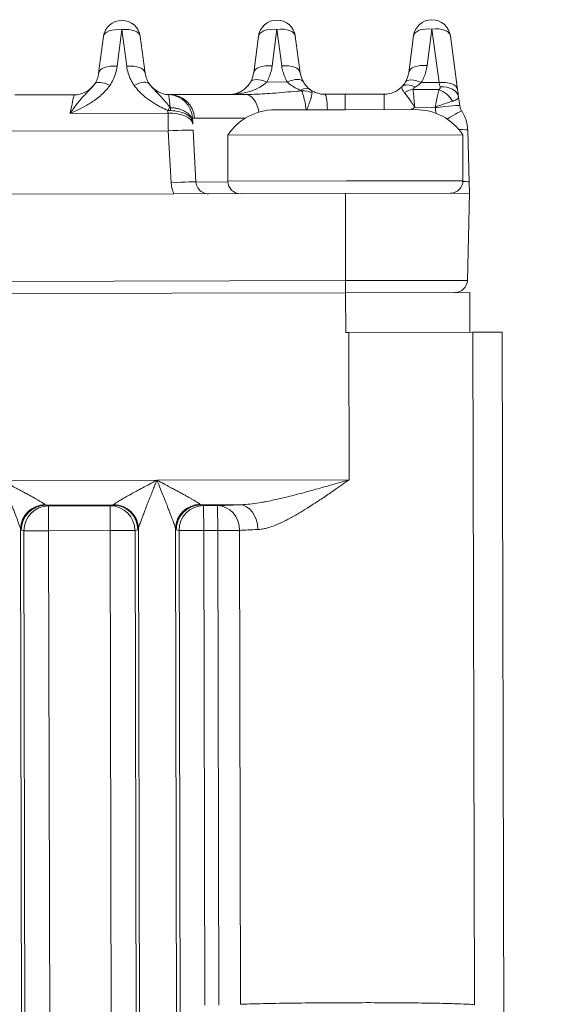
# Model space of a CAD drawing. Extents: x 1 to 669, y 0 to 417.
# Tile 242 of 256: x 325.698 to 326.491, y 284.613 to 286.096. Entities that reach past the tile are written whole.
import ezdxf

# ---------------------------------------------------------------- set-up
doc = ezdxf.new("R2010")
doc.units = 0
doc.header["$LTSCALE"] = 12
doc.header["$MEASUREMENT"] = 0
doc.layers.get('0').update_dxf_attribs({"linetype": 'CONTINUOUS'})
doc.layers.add('D', color=2, linetype='CONTINUOUS')
doc.layers.add('X', color=1, linetype='CONTINUOUS')
doc.styles.get("Standard").update_dxf_attribs({"font": 'SIMPLEX.SHX', "width": 0.875})
doc.dimstyles.new('STANDARD$0', dxfattribs={"dimscale": 32, "dimtxt": 0.09375, "dimasz": 0.0625, "dimexe": 0.03125, "dimexo": 0.03125, "dimgap": 0.03125, "dimtad": 1, "dimtih": 1, "dimtoh": 1, "dimdec": 4, "dimzin": 12, "dimdsep": 46, "dimlunit": 5, "dimtxsty": 'Standard', "dimcen": -0.03125, "dimclrd": 256, "dimclre": 256, "dimclrt": 256, "dimadec": 0, "dimazin": 0, "dimtfac": 0.875, "dimtdec": 4, "dimtofl": 0, "dimtmove": 0, "dimatfit": 3, "dimfxl": 1, "dimtolj": 1, "dimtzin": 12, "dimlwd": 13, "dimlwe": 13, "dimarcsym": 0})

# ---------------------------------------------------------------- blocks, each defined once
blk = doc.blocks.new('*D62')
at = {"layer": 'D', "lineweight": 13, "transparency": 16777216}
for p, q in [((327.3209, 286.096), (429.405, 286.096)), ((428.405, 284.096), (428.405, 230.3389)), ((428.405, 166.5883), (428.405, 222.2139)), ((374.3314, 164.5883), (429.405, 164.5883))]:
    blk.add_line(p, q, dxfattribs=at)
at = {"layer": 'D', "transparency": 16777216}
for points in [[(428.0717, 284.096), (428.7384, 284.096), (428.405, 286.096)], [(428.0717, 166.5883), (428.7384, 166.5883), (428.405, 164.5883)]]:
    blk.add_solid(points, dxfattribs=at)
at = {"layer": 'D', "transparency": 16777216, "insert": (428.405, 226.2764), "char_height": 3, "attachment_point": 5}
blk.add_mtext('\\A1;121{\\H0.875x;\\S1/2;}{}{\\C2;%%p1}', dxfattribs=at)
blk = doc.blocks.new('GASTRAIN RIGHT')
at = {"layer": 'X', "lineweight": 0}
for p, q in [((304.4337, 302.8717), (304.4409, 302.927)), ((304.4409, 302.927), (304.4482, 302.8717)), ((304.6673, 302.8722), (304.6744, 302.9275)), ((304.6744, 302.9275), (304.6818, 302.8722)), ((304.9008, 302.8727), (304.908, 302.9279)), ((304.908, 302.9279), (304.9188, 302.8472)), ((304.4131, 302.9165), (304.4059, 302.8613)), ((304.4761, 302.8614), (304.4687, 302.9167)), ((304.6467, 302.917), (304.6395, 302.8618)), ((304.7096, 302.8619), (304.7022, 302.9172)), ((304.8802, 302.9175), (304.8731, 302.8623)), ((304.9466, 302.8369), (304.9358, 302.9176)), ((304.6901, 302.8481), (304.6591, 302.848)), ((304.9186, 302.8369), (304.8796, 302.8368)), ((304.9188, 302.8472), (304.8919, 302.8472)), ((304.369, 302.8287), (304.2796, 302.8285)), ((304.6271, 302.8293), (304.5132, 302.829)), ((304.7774, 302.8296), (304.7467, 302.8295)), ((304.7774, 302.8296), (304.8361, 302.8297)), ((304.7774, 302.8063), (304.7774, 302.8296)), ((304.8361, 302.8297), (304.8361, 302.8065)), ((304.9499, 302.8122), (304.9481, 302.8256)), ((304.6715, 302.8061), (304.7774, 302.8063)), ((304.7774, 302.8063), (304.8834, 302.8066)), ((304.9128, 302.8098), (304.8821, 302.8102)), ((304.5104, 302.801), (304.3629, 302.8007)), ((304.5102, 302.8052), (304.5104, 302.801)), ((304.5501, 302.7937), (304.6275, 302.7938)), ((304.5478, 302.7843), (304.5476, 302.7874)), ((304.5109, 302.7744), (302.8392, 302.7709)), ((304.5109, 302.7744), (304.5152, 302.6963)), ((304.5483, 302.7755), (304.5525, 302.6973)), ((304.6005, 302.768), (304.9546, 302.7687)), ((304.6005, 302.768), (304.6006, 302.6987)), ((304.9546, 302.7687), (304.9547, 302.6994)), ((304.9641, 302.6972), (304.9619, 302.7754)), ((304.6007, 302.6974), (304.5525, 302.6973)), ((304.6006, 302.6987), (304.7795, 302.6991)), ((304.7795, 302.6991), (304.9547, 302.6994)), ((304.5192, 302.6795), (302.8737, 302.6761)), ((304.5192, 302.6795), (304.7777, 302.6801)), ((304.7777, 302.6801), (304.9646, 302.6805)), ((304.778, 302.5488), (304.7777, 302.6801)), ((304.9646, 302.6805), (304.9614, 302.5492)), ((304.778, 302.5488), (300.3682, 302.5396)), ((304.778, 302.5488), (304.9614, 302.5492)), ((304.778, 302.5306), (304.778, 302.5488)), ((304.778, 302.5306), (300.3683, 302.5214)), ((304.778, 302.5306), (304.9649, 302.531)), ((304.7782, 302.4708), (304.778, 302.5306)), ((304.9649, 302.531), (304.965, 302.4712)), ((304.783, 302.4708), (304.9698, 302.4712)), ((304.7834, 302.2488), (304.783, 302.4708)), ((305.0139, 302.4713), (304.9698, 302.4712)), ((304.9719, 301.4574), (304.9698, 302.4712)), ((305.0217, 298.7519), (305.0139, 302.4713)), ((304.2601, 302.2477), (304.4937, 302.2482)), ((304.4937, 302.2482), (304.7834, 302.2488)), ((304.3265, 302.2104), (304.4274, 302.2107)), ((304.3306, 302.2092), (304.3265, 302.2104)), ((304.3306, 302.2092), (304.4234, 302.2094)), ((304.3306, 302.1719), (304.3306, 302.2092)), ((304.4274, 302.2107), (304.4234, 302.2094)), ((304.4234, 302.1721), (304.4234, 302.2094)), ((304.56, 302.2109), (304.6182, 302.2111)), ((304.5641, 302.2097), (304.56, 302.2109)), ((304.5641, 302.2097), (304.5852, 302.2098)), ((304.5642, 302.1724), (304.5641, 302.2097)), ((304.5853, 302.1724), (304.5852, 302.2098)), ((304.2951, 298.8441), (304.2882, 302.1745)), ((304.2934, 302.1718), (304.2893, 302.173)), ((304.3306, 302.1719), (304.2934, 302.1718)), ((304.3003, 298.8681), (304.2934, 302.1718)), ((304.4234, 302.1721), (304.3306, 302.1719)), ((304.3306, 302.1719), (304.3376, 298.8682)), ((304.4303, 298.8684), (304.4234, 302.1721)), ((304.4607, 302.1721), (304.4234, 302.1721)), ((304.4607, 302.1721), (304.4648, 302.1734)), ((304.4607, 302.1721), (304.4676, 298.8684)), ((304.4659, 302.1749), (304.4729, 298.8445)), ((304.5287, 298.8446), (304.5217, 302.175)), ((304.527, 302.1723), (304.5229, 302.1735)), ((304.5642, 302.1724), (304.527, 302.1723)), ((304.5285, 301.4355), (304.527, 302.1723)), ((304.5657, 301.4573), (304.5642, 302.1724)), ((304.5853, 302.1724), (304.5642, 302.1724)), ((304.6183, 302.1725), (304.5853, 302.1724)), ((304.5868, 301.4573), (304.5853, 302.1724)), ((304.6183, 302.1725), (304.6198, 301.4584))]:
    blk.add_line(p, q, dxfattribs=at)
for centre, radius, start, end in [((304.4409, 302.9129), 0.028, 7.6199, 172.6199), ((304.6745, 302.9134), 0.028, 90.1199, 172.6199), ((304.6745, 302.9134), 0.028, 7.6199, 90.1199), ((304.908, 302.9139), 0.028, 90.1199, 172.6199), ((304.908, 302.9139), 0.028, 7.6199, 90.1199), ((304.3689, 302.8661), 0.0374, 270.1198, 323.7662), ((304.5131, 302.8664), 0.0374, 216.1744, 267.5878), ((304.51, 302.7917), 0.0374, 3.119, 87.5874), ((304.8836, 302.7211), 0.0854, 33.8689, 90.1199), ((304.6716, 302.7207), 0.0854, 90.1199, 146.3709), ((304.6196, 302.6987), 0.019, 180.1199, 270.1199), ((304.9357, 302.6994), 0.019, 270.1199, 0.1199), ((304.9427, 302.5496), 0.0187, 270.1199, 358.6199)]:
    blk.add_arc(centre, radius, start, end, dxfattribs=at)
for centre, major_axis, ratio, start_param, end_param in [((304.4409, 302.9129), (-0.0278, 0.0036), 0.496782, -1.505487, 0), ((304.4409, 302.9129), (0.0278, 0.0037), 0.496782, 0, 1.505487), ((304.6745, 302.9134), (-0.0278, 0.0036), 0.496782, -1.505487, 0), ((304.6745, 302.9134), (0.0278, 0.0037), 0.496782, 0, 1.505487), ((304.908, 302.9139), (-0.0278, 0.0036), 0.496782, -1.505487, 0), ((304.908, 302.9139), (0.0278, 0.0037), 0.496782, 0, 1.505487), ((304.4337, 302.8577), (-0.0278, 0.0036), 0.496782, -1.505487, -0.000004), ((304.4483, 302.8577), (0.0278, 0.0037), 0.496782, 0.000002, 1.505487), ((304.6673, 302.8582), (-0.0278, 0.0036), 0.496782, -1.505487, 0), ((304.6818, 302.8582), (0.0278, 0.0037), 0.496782, 0, 1.505487), ((304.9009, 302.8587), (-0.0278, 0.0036), 0.496782, -1.505487, 0), ((304.6591, 302.834), (-0.0243, 0.014), 0.447211, -1.318099, -0.000107), ((304.6901, 302.8341), (0.0242, 0.0141), 0.447193, 0.000093, 1.318094), ((304.8919, 302.8332), (-0.024, 0.0145), 0.44223, -1.307593, -0.000003), ((304.4226, 302.8288), (-0.023, 0.016), 0.428186, -1.281231, 0.000006), ((304.6024, 302.8666), (-0.0654, -0.0001), 0.571615, 1.570861, 2.617769), ((304.7099, 302.8128), (0.0158, 0.0232), 0.636417, 0.000668, 0.819585), ((304.8797, 302.8154), (-0.0261, -0.0101), 0.741833, -1.849211, -1.345852), ((304.9187, 302.8154), (-0.0206, 0.019), 0.65549, -2.026991, -1.023176), ((304.9188, 302.8332), (0.0278, 0.0037), 0.496782, 0, 1.505484), ((304.9203, 302.8219), (0.0278, 0.0037), 0.664977, -0.000153, 1.484537), ((304.5133, 302.7916), (-0.0001, 0.0374), 0.98767, -1.518436, 0), ((304.6272, 302.7919), (-0.0001, 0.0374), 0.56169, -1.281817, 0), ((304.511, 302.773), (0.0011, -0.056), 0.000006, -2.094383, -1.596902), ((304.9215, 302.784), (0.0313, 0.0204), 0.043916, -0.000012, 1.229392), ((304.5109, 302.7734), (0.0373, 0.002), 0.026141, 0, 1.569428), ((304.5152, 302.6953), (0.0373, 0.002), 0.026141, 0, 1.569426), ((304.9267, 302.6961), (0.0374, 0.0011), 0.052318, 0, 0.724817), ((304.4275, 302.1733), (-0.0108, 0.0358), 0.995856, -1.860481, -0.291963), ((304.5601, 302.1736), (0.0106, 0.0358), 0.995856, 0.291963, 1.860478), ((304.7837, 302.2074), (-0.2244, -0.0005), 0.026186, -0.741249, -0.485437)]:
    blk.add_ellipse(centre, major_axis=major_axis, ratio=ratio, start_param=start_param, end_param=end_param, dxfattribs=at)
at = {"layer": 'X', "lineweight": 0, "extrusion": (-2.23159e-16, -3.47151e-18, -1)}
blk.add_ellipse((304.3679, 302.8663), major_axis=(-0.0374, 0.0089), ratio=0.98578, start_param=-3.245422, end_param=-2.779474, dxfattribs=at)
at = {"layer": 'X', "lineweight": 0, "extrusion": (-2.22663e-16, 3.34535e-18, -1)}
blk.add_ellipse((304.5137, 302.8667), major_axis=(-0.033, -0.0189), ratio=0.990138, start_param=-0.086017, end_param=0.383235, dxfattribs=at)
at = {"layer": 'X', "lineweight": 0, "extrusion": (-2.22848e-16, 1.56831e-19, -1)}
blk.add_ellipse((304.6021, 302.8665), major_axis=(-0.0374, -0.0042), ratio=0.993675, start_param=-2.903283, end_param=-2.511767, dxfattribs=at)
at = {"layer": 'X', "lineweight": 0, "extrusion": (-2.2277e-16, -1.45165e-18, -1)}
blk.add_ellipse((304.7469, 302.8668), major_axis=(-0.0369, 0.0072), ratio=0.994224, start_param=-0.714398, end_param=-0.322462, dxfattribs=at)
at = {"layer": 'X', "lineweight": 0, "extrusion": (-2.22851e-16, -3.63632e-20, -1)}
blk.add_ellipse((304.8357, 302.867), major_axis=(-0.0375, -0.0034), ratio=0.994544, start_param=-2.924983, end_param=-2.510021, dxfattribs=at)
at = {"layer": 'X', "lineweight": 0, "extrusion": (-2.16817e-16, -4.15516e-19, -1)}
blk.add_ellipse((304.4595, 302.8289), major_axis=(0.023, 0.0161), ratio=0.428192, start_param=-1.280989, end_param=-0.000025, dxfattribs=at)
at = {"layer": 'X', "lineweight": 0, "extrusion": (0, 0, -1)}
for centre, major_axis, ratio, start_param, end_param in [((304.9421, 302.8703), (0.009, -0.0672), 0.000768, -1.051036, -0.843203), ((304.3266, 302.2489), (0.0001, -0.0385), 0.172355, 0.025763, 0.199678), ((304.4272, 302.2491), (0.0001, -0.0384), 0.172351, -0.199859, -0.025696), ((304.5601, 302.2494), (0.0001, -0.0385), 0.172355, 0.025763, 0.199678), ((304.2893, 302.2478), (0.0002, -0.0748), 0.087156, 0.02552, 0.20244), ((304.4644, 302.2485), (0.0002, -0.0752), 0.087117, -0.202065, -0.025906), ((304.5229, 302.2483), (0.0002, -0.0748), 0.087156, 0.025521, 0.20244)]:
    blk.add_ellipse(centre, major_axis=major_axis, ratio=ratio, start_param=start_param, end_param=end_param, dxfattribs=at)
at = {"layer": 'X', "lineweight": 0, "extrusion": (-2.17903e-16, -4.37831e-19, -1)}
blk.add_ellipse((304.7117, 302.8108), major_axis=(0.0274, 0.0057), ratio=0.851398, start_param=-1.397141, end_param=-0.795762, dxfattribs=at)
at = {"layer": 'X', "lineweight": 0, "extrusion": (-9.63187e-22, 4.66061e-19, -1)}
blk.add_ellipse((304.7468, 302.7921), major_axis=(-0.0001, 0.0374), ratio=0.114594, start_param=0.000003, end_param=1.182945, dxfattribs=at)
at = {"layer": 'X', "lineweight": 0, "extrusion": (-2.22386e-16, -4.83767e-19, -1)}
blk.add_ellipse((304.9129, 302.8072), major_axis=(0.037, 0.005), ratio=0.051889, start_param=-1.563969, end_param=0, dxfattribs=at)
at = {"layer": 'X', "lineweight": 0, "extrusion": (-2.24873e-16, 2.33315e-18, -1)}
blk.add_ellipse((304.9649, 302.8132), major_axis=(0.0061, -0.0156), ratio=0.889659, start_param=1.339841, end_param=1.839165, dxfattribs=at)
at = {"layer": 'X', "lineweight": 0, "extrusion": (-2.23622e-16, -4.67828e-19, -1)}
blk.add_ellipse((304.5105, 302.7823), major_axis=(0.0373, 0.002), ratio=0.499486, start_param=-1.544625, end_param=-0.000001, dxfattribs=at)
at = {"layer": 'X', "lineweight": 0, "extrusion": (-2.50223e-16, -4.10839e-16, -1)}
blk.add_ellipse((304.9245, 302.7743), major_axis=(0.0374, 0.0011), ratio=0.052318, start_param=-0.865899, end_param=0.000006, dxfattribs=at)
at = {"layer": 'X', "lineweight": 0, "extrusion": (-2.22795e-16, -3.81648e-19, -1)}
blk.add_ellipse((304.9059, 302.7738), major_axis=(0.056, -0.0006), ratio=0.999847, start_param=-0.195789, end_param=-0.051131, dxfattribs=at)
blk.add_ellipse((304.9059, 302.7738), major_axis=(0.056, -0.0006), ratio=0.999847, start_param=-0.195789, end_param=-0.051131, dxfattribs=at)
at = {"layer": 'X', "lineweight": 0, "extrusion": (-2.21341e-16, 3.48543e-18, -1)}
blk.add_ellipse((304.3254, 302.1746), major_axis=(0.0344, 0.0147), ratio=0.975961, start_param=-2.730195, end_param=-1.176939, dxfattribs=at)
at = {"layer": 'X', "lineweight": 0, "extrusion": (-2.21334e-16, 4.02589e-20, -1)}
blk.add_ellipse((304.3265, 302.1731), major_axis=(0.0106, 0.0358), ratio=0.995856, start_param=-1.860478, end_param=-0.291963, dxfattribs=at)
at = {"layer": 'X', "lineweight": 0, "extrusion": (-2.21334e-16, 4.01781e-20, -1)}
blk.add_ellipse((304.3306, 302.1719), major_axis=(0.0106, 0.0358), ratio=0.995856, start_param=-1.860478, end_param=-0.291963, dxfattribs=at)
at = {"layer": 'X', "lineweight": 0, "extrusion": (-2.21332e-16, -4.63036e-19, -1)}
blk.add_ellipse((304.4234, 302.1721), major_axis=(-0.0108, 0.0358), ratio=0.995856, start_param=0.291963, end_param=1.860478, dxfattribs=at)
at = {"layer": 'X', "lineweight": 0, "extrusion": (-2.21297e-16, -4.62931e-19, -1)}
blk.add_ellipse((304.4287, 302.1748), major_axis=(0.0344, -0.0146), ratio=0.975986, start_param=-1.964462, end_param=-0.411195, dxfattribs=at)
at = {"layer": 'X', "lineweight": 0, "extrusion": (-2.21341e-16, 3.48542e-18, -1)}
blk.add_ellipse((304.559, 302.1751), major_axis=(0.0344, 0.0147), ratio=0.975961, start_param=-2.730195, end_param=-1.176939, dxfattribs=at)
at = {"layer": 'X', "lineweight": 0, "extrusion": (-2.21334e-16, 4.01782e-20, -1)}
blk.add_ellipse((304.5642, 302.1724), major_axis=(0.0106, 0.0358), ratio=0.995856, start_param=-1.860478, end_param=-0.291963, dxfattribs=at)
at = {"layer": 'X', "lineweight": 0, "extrusion": (-2.09917e-16, -4.36343e-19, -1)}
blk.add_ellipse((304.5853, 302.1724), major_axis=(-0.0019, 0.0373), ratio=0.884219, start_param=0.056025, end_param=1.614604, dxfattribs=at)
at = {"layer": 'X', "lineweight": 0, "extrusion": (-2.51736e-16, -5.28399e-19, -1)}
blk.add_ellipse((304.6182, 302.1737), major_axis=(-0.0011, 0.0374), ratio=0.737326, start_param=0.038744, end_param=1.591862, dxfattribs=at)
at = {"layer": 'X', "lineweight": 0, "extrusion": (-2.64368e-16, -8.75188e-16, -1)}
blk.add_ellipse((304.7837, 302.1701), major_axis=(0.1869, 0.0004), ratio=0.031371, start_param=-2.656282, end_param=-2.400348, dxfattribs=at)
at = {"layer": 'X', "lineweight": 0}
for points in [[(304.4226, 302.8428), (304.4246, 302.8457), (304.428, 302.8516), (304.4318, 302.8612), (304.4332, 302.8681), (304.4337, 302.8717)], [(304.4482, 302.8717), (304.4487, 302.8682), (304.4502, 302.8613), (304.454, 302.8516), (304.4575, 302.8457), (304.4595, 302.8429)], [(304.6673, 302.8722), (304.6669, 302.8693), (304.6658, 302.8636), (304.663, 302.8556), (304.6605, 302.8505), (304.6591, 302.848)], [(304.6818, 302.8722), (304.6822, 302.8693), (304.6834, 302.8636), (304.6862, 302.8556), (304.6887, 302.8505), (304.6901, 302.8481)], [(304.9008, 302.8727), (304.9004, 302.8696), (304.8992, 302.8636), (304.8962, 302.8551), (304.8935, 302.8498), (304.8919, 302.8472)], [(304.6194, 302.8333), (304.6237, 302.8355), (304.6281, 302.8387), (304.6318, 302.8435)], [(304.6348, 302.848), (304.6339, 302.8464), (304.6329, 302.8449), (304.6318, 302.8435)], [(304.7143, 302.8481), (304.7153, 302.8465), (304.7164, 302.8449), (304.7175, 302.8435)], [(304.7175, 302.8435), (304.7187, 302.842), (304.72, 302.8407), (304.7213, 302.8395)], [(304.7227, 302.8382), (304.7236, 302.8374), (304.7246, 302.8367), (304.7256, 302.836)], [(304.7256, 302.836), (304.7256, 302.836), (304.7257, 302.836), (304.7257, 302.8359)], [(304.7257, 302.8359), (304.7261, 302.8356), (304.7269, 302.8349), (304.7274, 302.8333), (304.7274, 302.8321), (304.7274, 302.8315)], [(304.8628, 302.841), (304.8561, 302.8341), (304.8458, 302.8297), (304.8361, 302.8297)], [(304.8827, 302.8402), (304.8749, 302.8444), (304.8665, 302.8448), (304.8628, 302.841)], [(304.9188, 302.8472), (304.919, 302.8464), (304.9193, 302.8449), (304.9198, 302.8427), (304.9201, 302.8413), (304.9203, 302.8406)], [(304.513, 302.829), (304.5131, 302.829), (304.5131, 302.829), (304.5131, 302.829), (304.5131, 302.829), (304.5132, 302.829)], [(304.6032, 302.8292), (304.603, 302.8292), (304.6027, 302.8292), (304.6025, 302.8292)], [(304.6032, 302.8292), (304.606, 302.8293), (304.6088, 302.8296), (304.6115, 302.8303)], [(304.5102, 302.8052), (304.5106, 302.8058), (304.5113, 302.8068), (304.5121, 302.8086), (304.5134, 302.809), (304.5137, 302.8094)], [(304.5137, 302.8094), (304.5138, 302.808), (304.5141, 302.8065), (304.5141, 302.805)], [(304.877, 302.8065), (304.8787, 302.8077), (304.8804, 302.8089), (304.8821, 302.8102)], [(304.9128, 302.8098), (304.916, 302.8115), (304.9225, 302.8137), (304.9316, 302.8169), (304.9367, 302.8184), (304.939, 302.8191)], [(304.5141, 302.8049), (304.5138, 302.8051), (304.513, 302.8052), (304.5117, 302.805), (304.5107, 302.8051), (304.5102, 302.8052)], [(304.5141, 302.8051), (304.5141, 302.805), (304.5141, 302.805), (304.5141, 302.805)], [(304.9619, 302.7761), (304.9619, 302.7758), (304.9619, 302.7756), (304.9619, 302.7754)], [(304.5152, 302.6963), (304.5153, 302.6944), (304.5158, 302.6907), (304.5166, 302.6851), (304.5185, 302.6814), (304.5192, 302.6796)], [(304.9641, 302.6972), (304.9641, 302.6954), (304.9643, 302.6917), (304.9644, 302.6861), (304.9645, 302.6824), (304.9646, 302.6805)], [(304.7782, 302.4708), (304.779, 302.4708), (304.7806, 302.4708), (304.7822, 302.4708), (304.783, 302.4708)], [(304.6198, 301.4584), (304.6278, 301.4587), (304.6477, 301.4594), (304.6876, 301.4601), (304.7345, 301.4606), (304.7682, 301.4608), (304.7851, 301.4608)], [(304.7851, 301.4608), (304.8011, 301.4609), (304.8332, 301.4609), (304.878, 301.4606), (304.9168, 301.46), (304.9469, 301.4593), (304.9664, 301.4584), (304.9715, 301.4578), (304.9719, 301.4574)]]:
    blk.add_open_spline(points, degree=3, dxfattribs=at)
for points, knots in [([(304.3629, 302.8007), (304.3644, 302.803), (304.3659, 302.8052), (304.3688, 302.8093), (304.3701, 302.811), (304.373, 302.8149), (304.3745, 302.8168), (304.3773, 302.8202), (304.3785, 302.8216), (304.3816, 302.8251), (304.3835, 302.8271), (304.3861, 302.8297), (304.3868, 302.8305), (304.39, 302.8337), (304.3923, 302.836), (304.395, 302.839), (304.3956, 302.8397), (304.3974, 302.8419), (304.3986, 302.8433), (304.3996, 302.8448)], [0, 0, 0, 0, 0.10762, 0.10762, 0.2, 0.2, 0.312361, 0.312361, 0.4, 0.4, 0.544261, 0.544261, 0.6, 0.6, 0.8, 0.8, 0.863076, 0.863076, 1, 1, 1, 1]), ([(304.3629, 302.8007), (304.3669, 302.8025), (304.3708, 302.8043), (304.3792, 302.8083), (304.3836, 302.8106), (304.3928, 302.8158), (304.3975, 302.8188), (304.4048, 302.8242), (304.4074, 302.8263), (304.4122, 302.8306), (304.4144, 302.8328), (304.4186, 302.8375), (304.4207, 302.8401), (304.4226, 302.8428)], [0, 0, 0, 0, 0.17344, 0.17344, 0.369432, 0.369432, 0.59429, 0.59429, 0.733106, 0.733106, 0.859832, 0.859832, 1, 1, 1, 1]), ([(304.4595, 302.8429), (304.4608, 302.841), (304.4623, 302.8391), (304.4673, 302.8332), (304.4712, 302.8294), (304.4791, 302.8229), (304.483, 302.8202), (304.4905, 302.8154), (304.4941, 302.8133), (304.5011, 302.8096), (304.5044, 302.8079), (304.5086, 302.8059), (304.5094, 302.8055), (304.5102, 302.8052)], [0, 0, 0, 0, 0.117618, 0.117618, 0.374198, 0.374198, 0.5945325, 0.5945325, 0.7874449, 0.7874449, 0.9579762, 0.9579762, 0.9999999, 0.9999999, 0.9999999, 0.9999999]), ([(304.5137, 302.8094), (304.513, 302.8103), (304.5124, 302.8111), (304.5099, 302.8144), (304.508, 302.8167), (304.5059, 302.8191), (304.5056, 302.8195), (304.5032, 302.8223), (304.5012, 302.8246), (304.499, 302.8268), (304.4988, 302.8271), (304.4966, 302.8294), (304.4946, 302.8314), (304.4924, 302.8336), (304.4921, 302.8339), (304.4901, 302.836), (304.4885, 302.8376), (304.4863, 302.8401), (304.4857, 302.8409), (304.4841, 302.8428), (304.4833, 302.8439), (304.4825, 302.845)], [0, 0, 0, 0, 0.05208, 0.05208, 0.2, 0.2, 0.2256944, 0.2256944, 0.4, 0.4, 0.4181253, 0.4181253, 0.6, 0.6, 0.6336798, 0.6336798, 0.8, 0.8, 0.8830563, 0.8830563, 1, 1, 1, 1]), ([(304.6901, 302.8481), (304.692, 302.8461), (304.6942, 302.8444), (304.6989, 302.8411), (304.7015, 302.8397), (304.7061, 302.8375), (304.708, 302.8366), (304.7099, 302.8359)], [0, 0, 0, 0, 0.3463925, 0.3463925, 0.7315653, 0.7315653, 1, 1, 1, 1]), ([(304.7099, 302.8359), (304.7101, 302.8359), (304.7102, 302.8358), (304.7105, 302.8357), (304.7106, 302.8356), (304.7108, 302.8355), (304.7109, 302.8354), (304.7111, 302.8353), (304.7112, 302.8353), (304.7114, 302.8351), (304.7114, 302.8351), (304.7116, 302.8349), (304.7116, 302.8349), (304.7116, 302.8348)], [0, 0, 0, 0, 0.162042, 0.162042, 0.333333, 0.333333, 0.492134, 0.492134, 0.666667, 0.666667, 0.825467, 0.825467, 1, 1, 1, 1]), ([(304.7213, 302.8395), (304.7213, 302.8394), (304.7213, 302.8394), (304.7213, 302.8394), (304.7218, 302.839), (304.7222, 302.8386), (304.7227, 302.8382)], [0.6627704, 0.6627704, 0.6627704, 0.6627704, 0.6666667, 0.6666667, 0.6666667, 0.77534, 0.77534, 0.77534, 0.77534]), ([(304.7467, 302.8295), (304.7443, 302.8295), (304.7419, 302.8297), (304.7383, 302.8304), (304.7371, 302.8307), (304.7347, 302.8315), (304.7335, 302.8319), (304.73, 302.8333), (304.7278, 302.8345), (304.7257, 302.8359)], [0.0001035, 0.0001035, 0.0001035, 0.0001035, 0.3333333, 0.3333333, 0.5009715, 0.5009715, 0.6666667, 0.6666667, 1, 1, 1, 1]), ([(304.8665, 302.832), (304.8655, 302.8332), (304.8646, 302.8345), (304.8639, 302.8357), (304.8632, 302.8369), (304.8626, 302.8381), (304.8625, 302.839), (304.8623, 302.8399), (304.8624, 302.8406), (304.8628, 302.841)], [0, 0, 0, 0, 0.3333333, 0.3333333, 0.3333333, 0.6666667, 0.6666667, 0.6666667, 1, 1, 1, 1]), ([(304.868, 302.8477), (304.8666, 302.8454), (304.8651, 302.8435), (304.8633, 302.8415), (304.8631, 302.8413), (304.8628, 302.841)], [0, 0, 0, 0, 0.8689058, 0.8689058, 1, 1, 1, 1]), ([(304.8796, 302.8368), (304.8796, 302.8368), (304.8796, 302.8368), (304.8796, 302.8368), (304.8795, 302.837), (304.8795, 302.8371), (304.8795, 302.8373), (304.8795, 302.8373), (304.8795, 302.8373), (304.8795, 302.8374), (304.8795, 302.8375), (304.8796, 302.8376), (304.8797, 302.8378), (304.8797, 302.8379), (304.8797, 302.8379), (304.8798, 302.838), (304.8799, 302.8381), (304.88, 302.8382), (304.8801, 302.8383), (304.8802, 302.8384), (304.8803, 302.8385), (304.8804, 302.8386), (304.8805, 302.8387), (304.8806, 302.8388), (304.8807, 302.8389), (304.8808, 302.839), (304.881, 302.8391), (304.8812, 302.8393), (304.8813, 302.8393), (304.8813, 302.8394), (304.8815, 302.8394), (304.8816, 302.8396), (304.8819, 302.8397), (304.8821, 302.8399), (304.8824, 302.84), (304.8826, 302.8402), (304.8827, 302.8402)], [0, 0, 0, 0, 0.015403, 0.015403, 0.015403, 0.166667, 0.166667, 0.166667, 0.206931, 0.206931, 0.206931, 0.333333, 0.333333, 0.333333, 0.397591, 0.397591, 0.397591, 0.5, 0.5, 0.5, 0.583831, 0.583831, 0.583831, 0.666667, 0.666667, 0.666667, 0.784172, 0.784172, 0.784172, 0.833333, 0.833333, 0.833333, 0.921457, 0.921457, 0.921457, 1, 1, 1, 1]), ([(304.8821, 302.8102), (304.8818, 302.8136), (304.8815, 302.8169), (304.8812, 302.8201), (304.8809, 302.8234), (304.8806, 302.8264), (304.8803, 302.8292), (304.8801, 302.832), (304.8798, 302.8346), (304.8796, 302.8368)], [0, 0, 0, 0, 0.3333333, 0.3333333, 0.3333333, 0.6666667, 0.6666667, 0.6666667, 1, 1, 1, 1]), ([(304.8827, 302.8402), (304.8839, 302.841), (304.8848, 302.8415), (304.8858, 302.8422), (304.8863, 302.8426), (304.8869, 302.843), (304.8874, 302.8434), (304.8879, 302.8438), (304.8884, 302.8441), (304.8889, 302.8445), (304.8899, 302.8454), (304.8909, 302.8462), (304.8919, 302.8472)], [0, 0, 0, 0, 0.3333333, 0.3333333, 0.3333333, 0.5090015, 0.5090015, 0.5090015, 0.6666667, 0.6666667, 0.6666667, 1, 1, 1, 1]), ([(304.9128, 302.8098), (304.9135, 302.8132), (304.9142, 302.8169), (304.9149, 302.8203), (304.9156, 302.8236), (304.9163, 302.8266), (304.9169, 302.8294), (304.9176, 302.8322), (304.9181, 302.8347), (304.9186, 302.8369)], [0, 0, 0, 0, 0.3333333, 0.3333333, 0.3333333, 0.6666667, 0.6666667, 0.6666667, 1, 1, 1, 1]), ([(304.9203, 302.8406), (304.9203, 302.8405), (304.9204, 302.8403), (304.9204, 302.8399), (304.9204, 302.8397), (304.9204, 302.8394), (304.9204, 302.8393), (304.9203, 302.8391), (304.9203, 302.8389), (304.9202, 302.8385), (304.9201, 302.8383), (304.9199, 302.8381), (304.9199, 302.838), (304.9198, 302.8378), (304.9196, 302.8377), (304.9193, 302.8373), (304.9191, 302.8372), (304.9188, 302.8369), (304.9187, 302.8369), (304.9186, 302.8369)], [0, 0, 0, 0, 0.126663, 0.126663, 0.303258, 0.303258, 0.333333, 0.333333, 0.467011, 0.467011, 0.626065, 0.626065, 0.666667, 0.666667, 0.788696, 0.788696, 0.95605, 0.95605, 1, 1, 1, 1]), ([(304.369, 302.8287), (304.369, 302.8287), (304.3683, 302.8262), (304.3672, 302.8212), (304.3664, 302.8173), (304.3653, 302.8121), (304.364, 302.8062), (304.3637, 302.8044), (304.3633, 302.8025), (304.3629, 302.8007)], [0, 0, 0, 0, 0.4987153, 0.4987153, 0.4987153, 0.882766, 0.882766, 0.882766, 1, 1, 1, 1]), ([(304.5137, 302.8094), (304.5137, 302.8095), (304.5137, 302.8096), (304.5137, 302.8098), (304.5135, 302.8112), (304.5134, 302.8126), (304.5133, 302.8139), (304.5131, 302.8152), (304.513, 302.8164), (304.5129, 302.8176), (304.5128, 302.8179), (304.5128, 302.8182), (304.5128, 302.8184), (304.5128, 302.8187), (304.5127, 302.8189), (304.5127, 302.8192), (304.5127, 302.8198), (304.5126, 302.8203), (304.5125, 302.8209), (304.5124, 302.8219), (304.5123, 302.8228), (304.5122, 302.8236), (304.5121, 302.8244), (304.512, 302.825), (304.5119, 302.8256), (304.5119, 302.8257), (304.5119, 302.8258), (304.5119, 302.8259), (304.5119, 302.8262), (304.5118, 302.8264), (304.5118, 302.8267), (304.5118, 302.827), (304.5117, 302.8273), (304.5117, 302.8275), (304.5116, 302.828), (304.5116, 302.8283), (304.5116, 302.8286), (304.5116, 302.8287), (304.5115, 302.8288), (304.5115, 302.8289), (304.5115, 302.829), (304.5115, 302.829), (304.5115, 302.829), (304.5115, 302.829), (304.5115, 302.829), (304.5115, 302.829)], [0, 0, 0, 0, 0.0133471, 0.0133471, 0.0133471, 0.1507936, 0.1507936, 0.1507936, 0.279074, 0.279074, 0.279074, 0.3071981, 0.3071981, 0.3071981, 0.3333333, 0.3333333, 0.3333333, 0.3967594, 0.3967594, 0.3967594, 0.5073166, 0.5073166, 0.5073166, 0.6038109, 0.6038109, 0.6038109, 0.6165979, 0.6165979, 0.6165979, 0.6666667, 0.6666667, 0.6666667, 0.7296647, 0.7296647, 0.7296647, 0.848058, 0.848058, 0.848058, 0.9099783, 0.9099783, 0.9099783, 0.9700011, 0.9700011, 0.9700011, 0.999956, 0.999956, 0.999956, 0.999956]), ([(304.5116, 302.829), (304.5116, 302.829), (304.5117, 302.829), (304.5121, 302.829), (304.5127, 302.829), (304.513, 302.829)], [0.1997996, 0.1997996, 0.1997996, 0.1997996, 0.3333333, 0.6666667, 1, 1, 1, 1]), ([(304.5116, 302.829), (304.5116, 302.829), (304.5117, 302.829), (304.5121, 302.829), (304.5127, 302.829), (304.513, 302.829)], [0.1997996, 0.1997996, 0.1997996, 0.1997996, 0.3333333, 0.6666667, 1, 1, 1, 1]), ([(304.6194, 302.8333), (304.6191, 302.8331), (304.6166, 302.8319), (304.614, 302.8309), (304.6115, 302.8303)], [0.5735094, 0.5735094, 0.5735094, 0.5735094, 0.6, 0.7868599, 0.7868599, 0.7868599, 0.7868599]), ([(304.7116, 302.8348), (304.7092, 302.8346), (304.7068, 302.8344), (304.7044, 302.8342), (304.6922, 302.8332), (304.68, 302.8321), (304.6679, 302.8311), (304.6574, 302.8303), (304.6469, 302.8297), (304.6365, 302.8294), (304.6334, 302.8293), (304.6304, 302.8293), (304.6273, 302.8293)], [0, 0, 0, 0, 0.0838583, 0.0838583, 0.0838583, 0.5126158, 0.5126158, 0.5126158, 0.8861934, 0.8861934, 0.8861934, 0.9981233, 0.9981233, 0.9981233, 0.9981233]), ([(304.7116, 302.8348), (304.7126, 302.8329), (304.7135, 302.8304), (304.7144, 302.8273), (304.7153, 302.8243), (304.7162, 302.8207), (304.7169, 302.8168), (304.7175, 302.8134), (304.718, 302.8098), (304.7183, 302.8062)], [0, 0, 0, 0, 0.3333333, 0.3333333, 0.3333333, 0.6666666, 0.6666666, 0.6666666, 0.9507876, 0.9507876, 0.9507876, 0.9507876]), ([(304.7274, 302.8315), (304.7274, 302.8314), (304.7274, 302.8313), (304.7274, 302.8311), (304.7273, 302.8304), (304.7272, 302.8297), (304.7271, 302.8288), (304.7269, 302.828), (304.7267, 302.8272), (304.7265, 302.8263), (304.7264, 302.8257), (304.7262, 302.8252), (304.7261, 302.8246), (304.726, 302.8242), (304.7259, 302.8239), (304.7258, 302.8235), (304.7255, 302.8225), (304.7252, 302.8215), (304.7248, 302.8204), (304.7245, 302.8193), (304.7241, 302.8182), (304.7236, 302.817), (304.7234, 302.8164), (304.7232, 302.8158), (304.7229, 302.8152), (304.7227, 302.8146), (304.7225, 302.8139), (304.7222, 302.8133), (304.7217, 302.8119), (304.7211, 302.8105), (304.7205, 302.8091), (304.7201, 302.8081), (304.7197, 302.8072), (304.7193, 302.8062)], [0, 0, 0, 0, 0.0203361, 0.0203361, 0.0203361, 0.1454866, 0.1454866, 0.1454866, 0.2625821, 0.2625821, 0.2625821, 0.3333333, 0.3333333, 0.3333333, 0.3763935, 0.3763935, 0.3763935, 0.4899301, 0.4899301, 0.4899301, 0.6057904, 0.6057904, 0.6057904, 0.6666667, 0.6666667, 0.6666667, 0.7266141, 0.7266141, 0.7266141, 0.8563202, 0.8563202, 0.8563202, 0.9437384, 0.9437384, 0.9437384, 0.9437384]), ([(304.8665, 302.832), (304.8666, 302.8319), (304.8666, 302.8318), (304.8667, 302.8318), (304.8673, 302.831), (304.8679, 302.8302), (304.8685, 302.8294), (304.8691, 302.8286), (304.8698, 302.8277), (304.8705, 302.8269), (304.8707, 302.8266), (304.8709, 302.8262), (304.8711, 302.8259), (304.8716, 302.8253), (304.8721, 302.8247), (304.8725, 302.824), (304.8732, 302.8231), (304.874, 302.822), (304.8747, 302.821), (304.8753, 302.8202), (304.8759, 302.8193), (304.8765, 302.8185), (304.8767, 302.8182), (304.8768, 302.818), (304.877, 302.8177), (304.8778, 302.8165), (304.8786, 302.8153), (304.8795, 302.8141), (304.8803, 302.8128), (304.8812, 302.8115), (304.8821, 302.8102)], [0, 0, 0, 0, 0.013538, 0.013538, 0.013538, 0.154126, 0.154126, 0.154126, 0.288213, 0.288213, 0.288213, 0.333333, 0.333333, 0.333333, 0.423117, 0.423117, 0.423117, 0.560298, 0.560298, 0.560298, 0.666667, 0.666667, 0.666667, 0.70013, 0.70013, 0.70013, 0.843609, 0.843609, 0.843609, 1, 1, 1, 1]), ([(304.939, 302.8191), (304.9393, 302.8192), (304.9396, 302.8193), (304.9399, 302.8194), (304.9409, 302.8198), (304.9419, 302.8201), (304.9428, 302.8205), (304.9433, 302.8207), (304.9437, 302.8209), (304.9441, 302.8211), (304.9444, 302.8213), (304.9447, 302.8214), (304.945, 302.8216), (304.9456, 302.8219), (304.9462, 302.8223), (304.9466, 302.8227), (304.9469, 302.8229), (304.9471, 302.8231), (304.9473, 302.8233), (304.9474, 302.8234), (304.9475, 302.8236), (304.9476, 302.8237), (304.9479, 302.8241), (304.948, 302.8245), (304.9481, 302.8248), (304.9481, 302.8251), (304.9481, 302.8254), (304.9481, 302.8256)], [0, 0, 0, 0, 0.050152, 0.050152, 0.050152, 0.23469, 0.23469, 0.23469, 0.333333, 0.333333, 0.333333, 0.407943, 0.407943, 0.407943, 0.573222, 0.573222, 0.573222, 0.666667, 0.666667, 0.666667, 0.733645, 0.733645, 0.733645, 0.892101, 0.892101, 0.892101, 1, 1, 1, 1]), ([(304.5137, 302.8094), (304.5142, 302.8093), (304.5147, 302.8093), (304.5153, 302.8093), (304.5172, 302.8092), (304.5191, 302.809), (304.5209, 302.8087), (304.5226, 302.8084), (304.5242, 302.8081), (304.5258, 302.8077), (304.5261, 302.8076), (304.5264, 302.8075), (304.5267, 302.8074), (304.5278, 302.8071), (304.5289, 302.8068), (304.5299, 302.8064), (304.5311, 302.806), (304.5323, 302.8055), (304.5335, 302.805), (304.5345, 302.8044), (304.5356, 302.8039), (304.5366, 302.8033), (304.5369, 302.8031), (304.5372, 302.803), (304.5375, 302.8028), (304.5381, 302.8024), (304.5388, 302.8019), (304.5394, 302.8015), (304.5402, 302.8008), (304.5411, 302.8001), (304.5418, 302.7994), (304.5426, 302.7986), (304.5433, 302.7978), (304.544, 302.797), (304.5442, 302.7966), (304.5445, 302.7962), (304.5447, 302.7959), (304.5451, 302.7953), (304.5454, 302.7948), (304.5457, 302.7942), (304.5462, 302.7932), (304.5467, 302.7922), (304.547, 302.7911), (304.5473, 302.7899), (304.5475, 302.7887), (304.5476, 302.7874)], [0.0000001, 0.0000001, 0.0000001, 0.0000001, 0.0288605, 0.0288605, 0.0288605, 0.1351268, 0.1351268, 0.1351268, 0.2305665, 0.2305665, 0.2305665, 0.2500001, 0.2500001, 0.2500001, 0.317217, 0.317217, 0.317217, 0.3978936, 0.3978936, 0.3978936, 0.4759701, 0.4759701, 0.4759701, 0.5000001, 0.5000001, 0.5000001, 0.5536121, 0.5536121, 0.5536121, 0.6324473, 0.6324473, 0.6324473, 0.7141794, 0.7141794, 0.7141794, 0.75, 0.75, 0.75, 0.8006901, 0.8006901, 0.8006901, 0.8948092, 0.8948092, 0.8948092, 1, 1, 1, 1]), ([(304.9147, 302.8007), (304.9146, 302.8008), (304.9139, 302.8035), (304.9133, 302.8063), (304.9128, 302.8095)], [0.6542661, 0.6542661, 0.6542661, 0.6542661, 0.6666667, 0.9892246, 0.9892246, 0.9892246, 0.9892246]), ([(304.5121, 302.8051), (304.512, 302.8051), (304.5117, 302.8051), (304.5114, 302.8051), (304.5113, 302.8051)], [0.5518805, 0.5518805, 0.5518805, 0.5518805, 0.6666667, 0.7473923, 0.7473923, 0.7473923, 0.7473923]), ([(304.5141, 302.805), (304.5236, 302.8048), (304.534, 302.8024), (304.5404, 302.7981), (304.5421, 302.797), (304.5435, 302.7957), (304.5446, 302.7944), (304.5465, 302.7921), (304.5475, 302.7897), (304.5476, 302.7874)], [0, 0, 0, 0, 0.5772408, 0.5772408, 0.5772408, 0.7316956, 0.7316956, 0.7316956, 1, 1, 1, 1]), ([(304.5476, 302.7874), (304.5476, 302.7878), (304.5476, 302.7881), (304.5476, 302.7885), (304.5475, 302.7889), (304.5475, 302.7894), (304.5475, 302.7898), (304.5475, 302.7902), (304.5474, 302.7906), (304.5474, 302.7909), (304.5474, 302.7913), (304.5474, 302.7916), (304.5474, 302.7919), (304.5474, 302.7922), (304.5473, 302.7924), (304.5473, 302.7927), (304.5473, 302.7929), (304.5473, 302.7931), (304.5473, 302.7932), (304.5473, 302.7934), (304.5473, 302.7935), (304.5473, 302.7936), (304.5473, 302.7937), (304.5473, 302.7937), (304.5473, 302.7937), (304.5473, 302.7937), (304.5473, 302.7937), (304.5473, 302.7937)], [-1.0420626, -1.0420626, -1.0420626, -1.0420626, -0.9649907, -0.9649907, -0.9649907, -0.8621026, -0.8621026, -0.8621026, -0.7609176, -0.7609176, -0.7609176, -0.6606348, -0.6606348, -0.6606348, -0.5605174, -0.5605174, -0.5605174, -0.4598321, -0.4598321, -0.4598321, -0.3580105, -0.3580105, -0.3580105, -0.2546605, -0.2546605, -0.2546605, -0.2289113, -0.2289113, -0.2289113, -0.2289113]), ([(304.5473, 302.7937), (304.5473, 302.7937), (304.5478, 302.7937), (304.5489, 302.7937), (304.5492, 302.7937), (304.5496, 302.7937), (304.5501, 302.7937)], [0, 0, 0, 0, 0.7481773, 0.7481773, 0.7481773, 1, 1, 1, 1]), ([(304.9528, 302.8044), (304.9561, 302.7993), (304.9586, 302.7936), (304.9605, 302.7865), (304.9607, 302.7853), (304.9609, 302.7841)], [0, 0, 0, 0, 0.01827924, 0.01827924, 0.02196359, 0.02196359, 0.02196359, 0.02196359]), ([(304.5712, 302.6797), (304.5681, 302.6796), (304.5649, 302.6805), (304.5622, 302.682), (304.5594, 302.6835), (304.557, 302.6857), (304.5554, 302.6884), (304.5537, 302.6911), (304.5527, 302.6942), (304.5525, 302.6973)], [0.000045, 0.000045, 0.000045, 0.000045, 0.3333333, 0.3333333, 0.3333333, 0.6666667, 0.6666667, 0.6666667, 1, 1, 1, 1]), ([(304.2601, 302.2477), (304.2616, 302.2439), (304.2631, 302.2403), (304.2646, 302.2366), (304.2659, 302.2333), (304.2673, 302.2299), (304.2686, 302.2266), (304.2698, 302.2236), (304.271, 302.2207), (304.2722, 302.2177), (304.2732, 302.2151), (304.2743, 302.2125), (304.2753, 302.2098), (304.2758, 302.2086), (304.2763, 302.2074), (304.2767, 302.2061), (304.2772, 302.2051), (304.2776, 302.204), (304.278, 302.203), (304.2787, 302.201), (304.2795, 302.199), (304.2803, 302.1971), (304.2809, 302.1953), (304.2816, 302.1936), (304.2822, 302.1919), (304.2828, 302.1904), (304.2834, 302.1889), (304.2839, 302.1874), (304.2844, 302.1861), (304.2849, 302.1848), (304.2853, 302.1836), (304.2857, 302.1826), (304.2861, 302.1815), (304.2864, 302.1805), (304.2867, 302.1797), (304.287, 302.1789), (304.2872, 302.1781), (304.2874, 302.1774), (304.2876, 302.1768), (304.2878, 302.1762), (304.2879, 302.1756), (304.2881, 302.175), (304.2882, 302.1745)], [0, 0, 0, 0, 0.1431514, 0.1431514, 0.1431514, 0.2743788, 0.2743788, 0.2743788, 0.3896213, 0.3896213, 0.3896213, 0.488627, 0.488627, 0.488627, 0.5349626, 0.5349626, 0.5349626, 0.5739202, 0.5739202, 0.5739202, 0.6508588, 0.6508588, 0.6508588, 0.7203809, 0.7203809, 0.7203809, 0.7824089, 0.7824089, 0.7824089, 0.8367949, 0.8367949, 0.8367949, 0.8839701, 0.8839701, 0.8839701, 0.9245731, 0.9245731, 0.9245731, 0.9596594, 0.9596594, 0.9596594, 1, 1, 1, 1]), ([(304.3253, 302.2112), (304.3253, 302.2113), (304.3252, 302.2113), (304.3252, 302.2114), (304.325, 302.2116), (304.3247, 302.2118), (304.3244, 302.2121), (304.3242, 302.2122), (304.324, 302.2123), (304.3238, 302.2125), (304.3236, 302.2126), (304.3234, 302.2128), (304.3231, 302.213), (304.3225, 302.2134), (304.3219, 302.2138), (304.3212, 302.2142), (304.3205, 302.2147), (304.3196, 302.2152), (304.3187, 302.2157), (304.3182, 302.2161), (304.3176, 302.2164), (304.317, 302.2167), (304.3166, 302.217), (304.316, 302.2173), (304.3155, 302.2176), (304.3144, 302.2183), (304.3132, 302.219), (304.3119, 302.2197), (304.3118, 302.2197), (304.3117, 302.2198), (304.3116, 302.2199), (304.3102, 302.2207), (304.3086, 302.2215), (304.307, 302.2225), (304.3066, 302.2227), (304.3062, 302.2229), (304.3058, 302.2231), (304.3045, 302.2238), (304.3031, 302.2246), (304.3016, 302.2254), (304.3007, 302.2259), (304.2997, 302.2265), (304.2987, 302.227), (304.2976, 302.2276), (304.2965, 302.2282), (304.2954, 302.2288), (304.2938, 302.2296), (304.2923, 302.2305), (304.2906, 302.2314), (304.2898, 302.2318), (304.289, 302.2322), (304.2882, 302.2327), (304.286, 302.2338), (304.2838, 302.235), (304.2815, 302.2362), (304.281, 302.2365), (304.2804, 302.2368), (304.2799, 302.2371), (304.2772, 302.2386), (304.2743, 302.2401), (304.2714, 302.2417), (304.2711, 302.2418), (304.2708, 302.242), (304.2705, 302.2422), (304.2672, 302.2439), (304.2637, 302.2458), (304.2601, 302.2477)], [0, 0, 0, 0, 0.0175197, 0.0175197, 0.0175197, 0.0733347, 0.0733347, 0.0733347, 0.1, 0.1, 0.1, 0.1321361, 0.1321361, 0.1321361, 0.1948381, 0.1948381, 0.1948381, 0.261636, 0.261636, 0.261636, 0.3, 0.3, 0.3, 0.3321078, 0.3321078, 0.3321078, 0.4, 0.4, 0.4, 0.4058178, 0.4058178, 0.4058178, 0.482077, 0.482077, 0.482077, 0.5, 0.5, 0.5, 0.5607809, 0.5607809, 0.5607809, 0.6, 0.6, 0.6, 0.6427593, 0.6427593, 0.6427593, 0.7, 0.7, 0.7, 0.7283785, 0.7283785, 0.7283785, 0.8, 0.8, 0.8, 0.8173757, 0.8173757, 0.8173757, 0.9, 0.9, 0.9, 0.9085894, 0.9085894, 0.9085894, 1, 1, 1, 1]), ([(304.4286, 302.2114), (304.4289, 302.2117), (304.4294, 302.2122), (304.4301, 302.2127), (304.4308, 302.2132), (304.4317, 302.2138), (304.4329, 302.2146), (304.434, 302.2153), (304.4353, 302.2161), (304.4369, 302.217), (304.4384, 302.2179), (304.4401, 302.2189), (304.442, 302.22), (304.4438, 302.221), (304.4459, 302.2222), (304.4481, 302.2234), (304.4503, 302.2246), (304.4526, 302.2259), (304.4552, 302.2273), (304.4577, 302.2287), (304.4604, 302.2302), (304.4632, 302.2317), (304.4661, 302.2333), (304.4691, 302.2349), (304.4723, 302.2366), (304.4755, 302.2384), (304.4789, 302.2402), (304.4824, 302.2421), (304.486, 302.244), (304.4897, 302.2461), (304.4937, 302.2482)], [0, 0, 0, 0, 0.1, 0.1, 0.1, 0.2, 0.2, 0.2, 0.3, 0.3, 0.3, 0.4, 0.4, 0.4, 0.5, 0.5, 0.5, 0.6, 0.6, 0.6, 0.7, 0.7, 0.7, 0.8, 0.8, 0.8, 0.9, 0.9, 0.9, 1, 1, 1, 1]), ([(304.4659, 302.1749), (304.466, 302.1757), (304.4663, 302.1767), (304.4667, 302.1779), (304.4672, 302.1797), (304.468, 302.1818), (304.4688, 302.184), (304.4697, 302.1867), (304.4708, 302.1895), (304.4719, 302.1924), (304.4727, 302.1946), (304.4736, 302.1969), (304.4745, 302.1992), (304.4748, 302.2002), (304.4752, 302.2012), (304.4756, 302.2022), (304.4761, 302.2037), (304.4767, 302.2051), (304.4772, 302.2066), (304.4779, 302.2083), (304.4786, 302.2101), (304.4792, 302.2118), (304.4804, 302.2148), (304.4816, 302.2178), (304.4827, 302.2207), (304.4838, 302.2234), (304.4849, 302.2261), (304.4859, 302.2288), (304.4869, 302.2313), (304.4879, 302.2337), (304.4888, 302.2361), (304.4897, 302.2382), (304.4906, 302.2404), (304.4914, 302.2426), (304.4922, 302.2444), (304.4929, 302.2463), (304.4937, 302.2482)], [0, 0, 0, 0, 0.065108, 0.065108, 0.065108, 0.167288, 0.167288, 0.167288, 0.286936, 0.286936, 0.286936, 0.375479, 0.375479, 0.375479, 0.412113, 0.412113, 0.412113, 0.465503, 0.465503, 0.465503, 0.530813, 0.530813, 0.530813, 0.643816, 0.643816, 0.643816, 0.748915, 0.748915, 0.748915, 0.84404, 0.84404, 0.84404, 0.927885, 0.927885, 0.927885, 1, 1, 1, 1]), ([(304.4937, 302.2482), (304.4952, 302.2444), (304.4967, 302.2408), (304.4981, 302.2371), (304.4995, 302.2338), (304.5008, 302.2304), (304.5022, 302.2271), (304.5034, 302.2241), (304.5046, 302.2212), (304.5058, 302.2182), (304.5068, 302.2156), (304.5078, 302.213), (304.5089, 302.2103), (304.5093, 302.2091), (304.5098, 302.2079), (304.5103, 302.2066), (304.5107, 302.2056), (304.5111, 302.2045), (304.5115, 302.2035), (304.5123, 302.2015), (304.5131, 302.1995), (304.5138, 302.1975), (304.5145, 302.1958), (304.5152, 302.1941), (304.5158, 302.1924), (304.5164, 302.1908), (304.517, 302.1893), (304.5175, 302.1879), (304.518, 302.1866), (304.5184, 302.1853), (304.5189, 302.1841), (304.5193, 302.183), (304.5196, 302.182), (304.52, 302.181), (304.5203, 302.1802), (304.5205, 302.1794), (304.5208, 302.1786), (304.521, 302.1779), (304.5212, 302.1773), (304.5213, 302.1767), (304.5215, 302.1761), (304.5216, 302.1755), (304.5217, 302.175)], [0, 0, 0, 0, 0.1431519, 0.1431519, 0.1431519, 0.2743797, 0.2743797, 0.2743797, 0.3896226, 0.3896226, 0.3896226, 0.4886285, 0.4886285, 0.4886285, 0.5349626, 0.5349626, 0.5349626, 0.5739219, 0.5739219, 0.5739219, 0.6508606, 0.6508606, 0.6508606, 0.7203829, 0.7203829, 0.7203829, 0.782411, 0.782411, 0.782411, 0.8367971, 0.8367971, 0.8367971, 0.8839723, 0.8839723, 0.8839723, 0.9245754, 0.9245754, 0.9245754, 0.9596617, 0.9596617, 0.9596617, 1, 1, 1, 1]), ([(304.5589, 302.2117), (304.5588, 302.2117), (304.5588, 302.2118), (304.5587, 302.2119), (304.5585, 302.2121), (304.5583, 302.2123), (304.5579, 302.2125), (304.5578, 302.2127), (304.5576, 302.2128), (304.5574, 302.2129), (304.5572, 302.2131), (304.5569, 302.2133), (304.5566, 302.2135), (304.5561, 302.2138), (304.5555, 302.2143), (304.5548, 302.2147), (304.554, 302.2152), (304.5532, 302.2157), (304.5523, 302.2162), (304.5518, 302.2166), (304.5512, 302.2169), (304.5506, 302.2172), (304.5501, 302.2175), (304.5496, 302.2178), (304.5491, 302.2181), (304.548, 302.2188), (304.5468, 302.2195), (304.5455, 302.2202), (304.5454, 302.2202), (304.5453, 302.2203), (304.5452, 302.2204), (304.5437, 302.2212), (304.5422, 302.222), (304.5405, 302.2229), (304.5402, 302.2232), (304.5398, 302.2234), (304.5394, 302.2236), (304.538, 302.2243), (304.5366, 302.2251), (304.5352, 302.2259), (304.5342, 302.2264), (304.5333, 302.2269), (304.5323, 302.2275), (304.5312, 302.2281), (304.5301, 302.2287), (304.5289, 302.2293), (304.5274, 302.2301), (304.5258, 302.231), (304.5242, 302.2319), (304.5234, 302.2323), (304.5226, 302.2327), (304.5217, 302.2332), (304.5196, 302.2343), (304.5174, 302.2355), (304.5151, 302.2367), (304.5146, 302.237), (304.514, 302.2373), (304.5134, 302.2376), (304.5107, 302.2391), (304.5079, 302.2406), (304.5049, 302.2422), (304.5046, 302.2423), (304.5043, 302.2425), (304.504, 302.2426), (304.5007, 302.2444), (304.4973, 302.2462), (304.4937, 302.2482)], [0, 0, 0, 0, 0.0175156, 0.0175156, 0.0175156, 0.0733306, 0.0733306, 0.0733306, 0.1, 0.1, 0.1, 0.1321324, 0.1321324, 0.1321324, 0.1948347, 0.1948347, 0.1948347, 0.261633, 0.261633, 0.261633, 0.3, 0.3, 0.3, 0.3321052, 0.3321052, 0.3321052, 0.4, 0.4, 0.4, 0.4058156, 0.4058156, 0.4058156, 0.482075, 0.482075, 0.482075, 0.5, 0.5, 0.5, 0.5607792, 0.5607792, 0.5607792, 0.6, 0.6, 0.6, 0.642758, 0.642758, 0.642758, 0.7, 0.7, 0.7, 0.7283775, 0.7283775, 0.7283775, 0.8, 0.8, 0.8, 0.817375, 0.817375, 0.817375, 0.9, 0.9, 0.9, 0.9085891, 0.9085891, 0.9085891, 1, 1, 1, 1]), ([(304.7834, 302.2488), (304.7741, 302.246), (304.7647, 302.2433), (304.7554, 302.2406), (304.7469, 302.2382), (304.7385, 302.2358), (304.73, 302.2335), (304.7224, 302.2313), (304.7147, 302.2293), (304.7071, 302.2273), (304.7002, 302.2255), (304.6933, 302.2237), (304.6865, 302.2221), (304.6803, 302.2206), (304.6741, 302.2191), (304.668, 302.2178), (304.6642, 302.217), (304.6604, 302.2163), (304.6566, 302.2156), (304.6549, 302.2153), (304.6532, 302.2149), (304.6515, 302.2147), (304.6466, 302.2138), (304.6418, 302.2131), (304.637, 302.2125), (304.6327, 302.2119), (304.6284, 302.2115), (304.6242, 302.2113), (304.6222, 302.2112), (304.6202, 302.2111), (304.6182, 302.2111)], [0, 0, 0, 0, 0.167472, 0.167472, 0.167472, 0.318386, 0.318386, 0.318386, 0.454777, 0.454777, 0.454777, 0.578224, 0.578224, 0.578224, 0.68956, 0.68956, 0.68956, 0.758858, 0.758858, 0.758858, 0.789925, 0.789925, 0.789925, 0.880162, 0.880162, 0.880162, 0.960713, 0.960713, 0.960713, 1, 1, 1, 1]), ([(304.6458, 302.1738), (304.6474, 302.1738), (304.6491, 302.1739), (304.653, 302.1745), (304.6552, 302.1749), (304.6588, 302.1758), (304.6601, 302.1762), (304.6646, 302.1775), (304.668, 302.1786), (304.6722, 302.1803), (304.6729, 302.1806), (304.6779, 302.1826), (304.6824, 302.1848), (304.6876, 302.1874), (304.6879, 302.1875), (304.6927, 302.19), (304.6976, 302.1926), (304.7043, 302.1965), (304.7059, 302.1974), (304.7115, 302.2007), (304.7156, 302.2032), (304.7231, 302.2079), (304.7264, 302.21), (304.7328, 302.2142), (304.7358, 302.2162), (304.7442, 302.2217), (304.7496, 302.2254), (304.7568, 302.2303), (304.7584, 302.2314), (304.7676, 302.2377), (304.7754, 302.2431), (304.7834, 302.2488)], [0, 0, 0, 0, 0.065445, 0.065445, 0.142857, 0.142857, 0.186124, 0.186124, 0.285714, 0.285714, 0.304663, 0.304663, 0.421671, 0.421671, 0.428571, 0.428571, 0.537903, 0.537903, 0.571429, 0.571429, 0.653226, 0.653226, 0.714286, 0.714286, 0.767808, 0.767808, 0.857143, 0.857143, 0.882912, 0.882912, 1, 1, 1, 1])]:
    blk.add_open_spline(points, degree=3, knots=knots, dxfattribs=at)

msp = doc.modelspace()

# ---------------------------------------------------------------- block references
msp.add_blockref('GASTRAIN RIGHT', (21.41103, -16.84587))

# ---------------------------------------------------------------- dimensions: what is measured, and where the dimension line sits
at = {"layer": 'D'}
dim = msp.add_linear_dim(base=(428.40503, 164.58826), p1=(326.32086, 286.09602), p2=(373.3314, 164.58826), angle=90, text='<>{}{\\C2;%%p1}', dimstyle='STANDARD$0', override={"dimdec": 1, "dimtp": 1, "dimtm": 1, "dimarcsym": 1}, dxfattribs=at)
dim.commit()
dim.dimension.update_dxf_attribs({"geometry": '*D62', "text_midpoint": (428.40503, 226.27639), "dimtype": 160})

doc.saveas('drawing.dxf')
